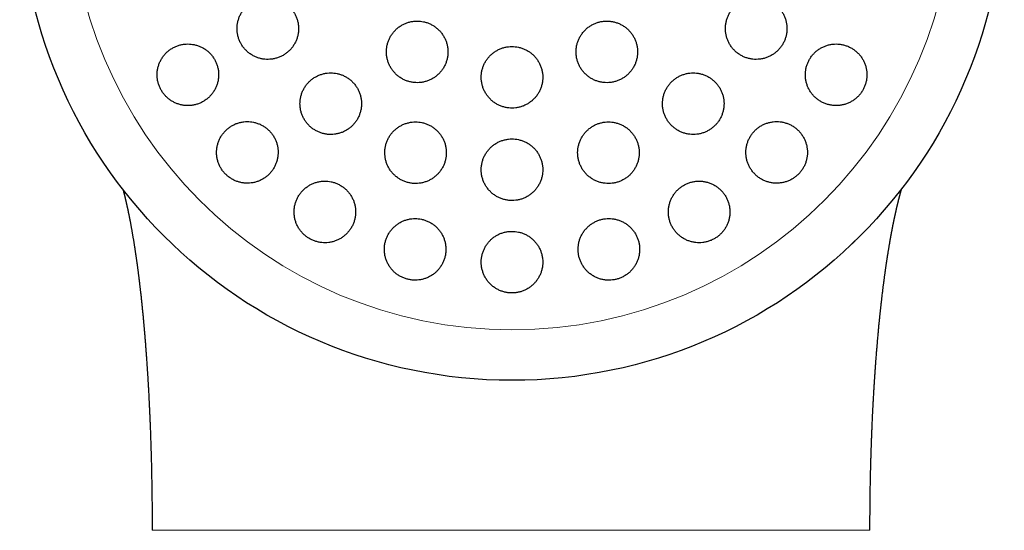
# Model space of a CAD drawing. Header units: millimetres. Extents: x 8 to 811, y 12 to 917.
# Tile 60 of 68: x 456 to 488, y 787 to 803. Entities that reach past the tile are written whole.
import ezdxf

# ---------------------------------------------------------------- set-up
doc = ezdxf.new("R2010")
doc.units = ezdxf.units.MM

msp = doc.modelspace()

# ---------------------------------------------------------------- linework, layer by layer
at = {"color": 7, "linetype": 'Continuous', "lineweight": 30}
msp.add_circle((471.604, 807.413), 16, dxfattribs=at)
at = {"color": 252, "linetype": 'Continuous', "lineweight": 0}
msp.add_arc((471.604, 807.413), 14.361, 90, 0, dxfattribs=at)
at = {"color": 7, "linetype": 'Continuous', "lineweight": 30}
for points, knots in [([(463.668, 803.831), (463.63, 803.83), (463.555, 803.827), (463.443, 803.808), (463.334, 803.776), (463.23, 803.733), (463.131, 803.677), (463.039, 803.612), (462.955, 803.535), (462.88, 803.45), (462.815, 803.357), (462.761, 803.258), (462.719, 803.152), (462.689, 803.043), (462.671, 802.931), (462.666, 802.818), (462.674, 802.706), (462.694, 802.595), (462.727, 802.487), (462.771, 802.384), (462.827, 802.287), (462.893, 802.196), (462.969, 802.113), (463.053, 802.04), (463.145, 801.977), (463.244, 801.923), (463.347, 801.882), (463.455, 801.852), (463.566, 801.834), (463.678, 801.829), (463.79, 801.837), (463.901, 801.857), (464.009, 801.889), (464.113, 801.933), (464.211, 801.989), (464.303, 802.056), (464.386, 802.132), (464.461, 802.218), (464.525, 802.311), (464.578, 802.412), (464.62, 802.517), (464.649, 802.627), (464.666, 802.738), (464.67, 802.851), (464.661, 802.964), (464.64, 803.075), (464.607, 803.182), (464.561, 803.285), (464.505, 803.382), (464.438, 803.472), (464.362, 803.554), (464.277, 803.627), (464.185, 803.69), (464.086, 803.742), (463.982, 803.783), (463.876, 803.811), (463.771, 803.828), (463.703, 803.83), (463.668, 803.831)], [0, 0, 0, 0, 0.018027, 0.036112, 0.054139, 0.072164, 0.090247, 0.108272, 0.126328, 0.144442, 0.162498, 0.180521, 0.198603, 0.216626, 0.234552, 0.252536, 0.270462, 0.28827, 0.306136, 0.323944, 0.341667, 0.359446, 0.377169, 0.394874, 0.412636, 0.430342, 0.448106, 0.465926, 0.483691, 0.501563, 0.519492, 0.537365, 0.555349, 0.57339, 0.591375, 0.609425, 0.627533, 0.645584, 0.663625, 0.681724, 0.699765, 0.717726, 0.735744, 0.753704, 0.771548, 0.78945, 0.807293, 0.825037, 0.842837, 0.860581, 0.878284, 0.896043, 0.913746, 0.931485, 0.949281, 0.96702, 0.98351, 1, 1, 1, 1]), ([(479.54, 803.831), (479.503, 803.83), (479.428, 803.828), (479.317, 803.808), (479.209, 803.777), (479.105, 803.734), (479.006, 803.679), (478.914, 803.614), (478.83, 803.538), (478.755, 803.454), (478.69, 803.363), (478.637, 803.264), (478.594, 803.161), (478.563, 803.053), (478.544, 802.943), (478.538, 802.831), (478.544, 802.72), (478.563, 802.609), (478.594, 802.502), (478.636, 802.398), (478.691, 802.3), (478.756, 802.208), (478.83, 802.124), (478.914, 802.049), (479.006, 801.983), (479.105, 801.928), (479.21, 801.885), (479.319, 801.854), (479.431, 801.835), (479.544, 801.829), (479.657, 801.836), (479.769, 801.856), (479.878, 801.888), (479.982, 801.932), (480.081, 801.987), (480.172, 802.053), (480.255, 802.129), (480.329, 802.214), (480.393, 802.306), (480.447, 802.405), (480.489, 802.509), (480.519, 802.616), (480.537, 802.727), (480.542, 802.838), (480.535, 802.95), (480.516, 803.06), (480.484, 803.168), (480.441, 803.271), (480.386, 803.369), (480.32, 803.46), (480.245, 803.544), (480.16, 803.618), (480.068, 803.683), (479.968, 803.737), (479.863, 803.78), (479.756, 803.81), (479.648, 803.828), (479.576, 803.83), (479.54, 803.831)], [0, 0, 0, 0, 0.01788, 0.035817, 0.053696, 0.071581, 0.089522, 0.107406, 0.125206, 0.143064, 0.160864, 0.178583, 0.196358, 0.214078, 0.231786, 0.24955, 0.267258, 0.28503, 0.302857, 0.320628, 0.338509, 0.356447, 0.374328, 0.392319, 0.410367, 0.428358, 0.44641, 0.46452, 0.482572, 0.50061, 0.518706, 0.536744, 0.554697, 0.572707, 0.59066, 0.608495, 0.626388, 0.644223, 0.661961, 0.679755, 0.697493, 0.715195, 0.732954, 0.750656, 0.768401, 0.786201, 0.803946, 0.82179, 0.839691, 0.857536, 0.875497, 0.893514, 0.911474, 0.929516, 0.947614, 0.965655, 0.982828, 1, 1, 1, 1]), ([(468.522, 803.075), (468.485, 803.074), (468.41, 803.071), (468.299, 803.052), (468.19, 803.021), (468.086, 802.977), (467.988, 802.923), (467.896, 802.858), (467.812, 802.782), (467.738, 802.698), (467.672, 802.606), (467.618, 802.507), (467.575, 802.403), (467.544, 802.294), (467.526, 802.183), (467.52, 802.07), (467.527, 801.957), (467.547, 801.846), (467.579, 801.738), (467.623, 801.634), (467.678, 801.535), (467.744, 801.444), (467.82, 801.36), (467.904, 801.286), (467.997, 801.222), (468.095, 801.168), (468.2, 801.126), (468.308, 801.096), (468.419, 801.078), (468.531, 801.073), (468.643, 801.08), (468.753, 801.1), (468.861, 801.132), (468.965, 801.176), (469.063, 801.231), (469.154, 801.297), (469.237, 801.373), (469.311, 801.458), (469.376, 801.55), (469.429, 801.65), (469.472, 801.754), (469.502, 801.863), (469.519, 801.975), (469.524, 802.088), (469.516, 802.2), (469.496, 802.311), (469.463, 802.42), (469.418, 802.523), (469.362, 802.621), (469.296, 802.712), (469.219, 802.795), (469.134, 802.868), (469.042, 802.932), (468.942, 802.985), (468.838, 803.026), (468.732, 803.055), (468.626, 803.072), (468.557, 803.074), (468.522, 803.075)], [0, 0, 0, 0, 0.017879, 0.035814, 0.053693, 0.07157, 0.089503, 0.10738, 0.125295, 0.143266, 0.161181, 0.179132, 0.197141, 0.215092, 0.233049, 0.251063, 0.269019, 0.286947, 0.304931, 0.322859, 0.340735, 0.35867, 0.376546, 0.394374, 0.412258, 0.430086, 0.447886, 0.465744, 0.483545, 0.501353, 0.519218, 0.537026, 0.554873, 0.572776, 0.590623, 0.608522, 0.626478, 0.644377, 0.66232, 0.68032, 0.698263, 0.716222, 0.734238, 0.752197, 0.770136, 0.788133, 0.806073, 0.823966, 0.841917, 0.85981, 0.877652, 0.89555, 0.913391, 0.931197, 0.94906, 0.966866, 0.983433, 1, 1, 1, 1]), ([(474.686, 803.075), (474.649, 803.074), (474.574, 803.071), (474.463, 803.052), (474.355, 803.021), (474.251, 802.978), (474.153, 802.924), (474.061, 802.859), (473.978, 802.784), (473.903, 802.7), (473.838, 802.609), (473.783, 802.51), (473.74, 802.407), (473.709, 802.299), (473.69, 802.188), (473.684, 802.076), (473.69, 801.963), (473.709, 801.852), (473.74, 801.744), (473.783, 801.64), (473.838, 801.541), (473.903, 801.449), (473.979, 801.365), (474.063, 801.29), (474.156, 801.225), (474.255, 801.171), (474.359, 801.128), (474.468, 801.097), (474.579, 801.079), (474.692, 801.073), (474.804, 801.08), (474.915, 801.1), (475.023, 801.132), (475.127, 801.175), (475.225, 801.23), (475.316, 801.296), (475.399, 801.372), (475.474, 801.456), (475.538, 801.548), (475.592, 801.646), (475.634, 801.75), (475.664, 801.859), (475.682, 801.969), (475.688, 802.082), (475.681, 802.194), (475.661, 802.305), (475.629, 802.413), (475.585, 802.517), (475.53, 802.615), (475.464, 802.707), (475.388, 802.79), (475.303, 802.865), (475.21, 802.929), (475.111, 802.983), (475.006, 803.025), (474.899, 803.054), (474.792, 803.072), (474.721, 803.074), (474.686, 803.075)], [0, 0, 0, 0, 0.017812, 0.035682, 0.053494, 0.071307, 0.089177, 0.106991, 0.12479, 0.142646, 0.160446, 0.17826, 0.19613, 0.213944, 0.231801, 0.249714, 0.26757, 0.285479, 0.303445, 0.321354, 0.339303, 0.357308, 0.375257, 0.393215, 0.41123, 0.429187, 0.44712, 0.465109, 0.483041, 0.500925, 0.518865, 0.536748, 0.554581, 0.57247, 0.590302, 0.608105, 0.625963, 0.643766, 0.661571, 0.679433, 0.697239, 0.71508, 0.732978, 0.750819, 0.768712, 0.786662, 0.804555, 0.822494, 0.84049, 0.858429, 0.876388, 0.894404, 0.912363, 0.930306, 0.948307, 0.96625, 0.983125, 1, 1, 1, 1]), ([(461.07, 802.331), (461.032, 802.33), (460.956, 802.327), (460.844, 802.307), (460.735, 802.276), (460.63, 802.232), (460.531, 802.176), (460.439, 802.11), (460.355, 802.033), (460.28, 801.947), (460.215, 801.853), (460.161, 801.753), (460.119, 801.647), (460.089, 801.537), (460.072, 801.424), (460.068, 801.311), (460.077, 801.198), (460.098, 801.088), (460.131, 800.98), (460.176, 800.877), (460.233, 800.781), (460.299, 800.691), (460.375, 800.609), (460.459, 800.537), (460.551, 800.474), (460.649, 800.422), (460.753, 800.381), (460.86, 800.352), (460.97, 800.334), (461.082, 800.329), (461.194, 800.337), (461.305, 800.357), (461.413, 800.39), (461.517, 800.434), (461.615, 800.49), (461.707, 800.558), (461.79, 800.635), (461.865, 800.721), (461.929, 800.815), (461.982, 800.917), (462.024, 801.023), (462.052, 801.133), (462.068, 801.245), (462.072, 801.359), (462.062, 801.471), (462.04, 801.582), (462.006, 801.689), (461.96, 801.791), (461.903, 801.888), (461.836, 801.977), (461.76, 802.058), (461.675, 802.13), (461.583, 802.192), (461.484, 802.244), (461.38, 802.284), (461.276, 802.312), (461.172, 802.328), (461.104, 802.33), (461.07, 802.331)], [0, 0, 0, 0, 0.018141, 0.036341, 0.054483, 0.072622, 0.090818, 0.108956, 0.12715, 0.145403, 0.163596, 0.181731, 0.199924, 0.218057, 0.236017, 0.254036, 0.271995, 0.289746, 0.307554, 0.325305, 0.342906, 0.360563, 0.378164, 0.395737, 0.413366, 0.43094, 0.448619, 0.466353, 0.484032, 0.501902, 0.519828, 0.537699, 0.555766, 0.573891, 0.591959, 0.610143, 0.628385, 0.646569, 0.664736, 0.682961, 0.701127, 0.719148, 0.737228, 0.755248, 0.773061, 0.790932, 0.808745, 0.826382, 0.844076, 0.861713, 0.879282, 0.896906, 0.914475, 0.932109, 0.949799, 0.967434, 0.983717, 1, 1, 1, 1]), ([(471.604, 802.249), (471.567, 802.248), (471.492, 802.246), (471.381, 802.226), (471.273, 802.195), (471.169, 802.152), (471.071, 802.098), (470.979, 802.033), (470.896, 801.958), (470.821, 801.874), (470.756, 801.783), (470.701, 801.684), (470.658, 801.58), (470.627, 801.472), (470.608, 801.361), (470.602, 801.248), (470.608, 801.136), (470.628, 801.024), (470.659, 800.916), (470.703, 800.812), (470.758, 800.713), (470.824, 800.621), (470.899, 800.537), (470.984, 800.462), (471.076, 800.398), (471.175, 800.344), (471.28, 800.301), (471.388, 800.271), (471.499, 800.253), (471.612, 800.247), (471.724, 800.255), (471.834, 800.274), (471.942, 800.306), (472.045, 800.35), (472.143, 800.405), (472.234, 800.47), (472.317, 800.546), (472.392, 800.63), (472.456, 800.722), (472.51, 800.821), (472.552, 800.925), (472.583, 801.034), (472.601, 801.145), (472.606, 801.258), (472.599, 801.37), (472.579, 801.481), (472.547, 801.59), (472.502, 801.694), (472.447, 801.792), (472.38, 801.883), (472.304, 801.967), (472.219, 802.041), (472.126, 802.105), (472.026, 802.158), (471.922, 802.2), (471.815, 802.229), (471.709, 802.246), (471.639, 802.248), (471.604, 802.249)], [0, 0, 0, 0, 0.017812, 0.035681, 0.053493, 0.071304, 0.089172, 0.106984, 0.124818, 0.14271, 0.160545, 0.178431, 0.196374, 0.21426, 0.232194, 0.250185, 0.268119, 0.286077, 0.304092, 0.32205, 0.339998, 0.358003, 0.37595, 0.393856, 0.41182, 0.429727, 0.44758, 0.465491, 0.483345, 0.501157, 0.519025, 0.536837, 0.554637, 0.572493, 0.590293, 0.608115, 0.625994, 0.643816, 0.661685, 0.679611, 0.697481, 0.715402, 0.733379, 0.7513, 0.769255, 0.787266, 0.80522, 0.823174, 0.841186, 0.859141, 0.877062, 0.895041, 0.912962, 0.930832, 0.948759, 0.966629, 0.983315, 1, 1, 1, 1]), ([(482.138, 802.331), (482.101, 802.33), (482.026, 802.328), (481.915, 802.308), (481.807, 802.277), (481.703, 802.234), (481.604, 802.179), (481.512, 802.114), (481.428, 802.038), (481.353, 801.954), (481.289, 801.863), (481.235, 801.765), (481.192, 801.662), (481.161, 801.555), (481.143, 801.445), (481.136, 801.334), (481.142, 801.223), (481.16, 801.113), (481.191, 801.006), (481.232, 800.902), (481.286, 800.804), (481.35, 800.712), (481.425, 800.628), (481.508, 800.552), (481.6, 800.486), (481.699, 800.43), (481.804, 800.387), (481.913, 800.355), (482.026, 800.335), (482.14, 800.329), (482.254, 800.336), (482.366, 800.355), (482.475, 800.388), (482.58, 800.432), (482.679, 800.487), (482.77, 800.554), (482.853, 800.63), (482.928, 800.714), (482.992, 800.806), (483.045, 800.904), (483.087, 801.008), (483.117, 801.115), (483.134, 801.225), (483.14, 801.336), (483.134, 801.447), (483.115, 801.556), (483.084, 801.663), (483.041, 801.767), (482.987, 801.864), (482.922, 801.956), (482.847, 802.04), (482.762, 802.115), (482.67, 802.181), (482.571, 802.235), (482.465, 802.278), (482.357, 802.309), (482.248, 802.328), (482.175, 802.33), (482.138, 802.331)], [0, 0, 0, 0, 0.017882, 0.03582, 0.053701, 0.07159, 0.089537, 0.107426, 0.125166, 0.142963, 0.160702, 0.178299, 0.195953, 0.21355, 0.231127, 0.24876, 0.266338, 0.284026, 0.301769, 0.319457, 0.337338, 0.355274, 0.373155, 0.39123, 0.409362, 0.427437, 0.445624, 0.463868, 0.482054, 0.500217, 0.518439, 0.536601, 0.554613, 0.572683, 0.590695, 0.608497, 0.626358, 0.64416, 0.661789, 0.679475, 0.697104, 0.714671, 0.732294, 0.749862, 0.767503, 0.785199, 0.80284, 0.820657, 0.838529, 0.856347, 0.874368, 0.892446, 0.910467, 0.928633, 0.946856, 0.965022, 0.982511, 1, 1, 1, 1]), ([(465.714, 801.393), (465.676, 801.392), (465.601, 801.39), (465.49, 801.37), (465.381, 801.339), (465.277, 801.295), (465.179, 801.24), (465.087, 801.175), (465.003, 801.099), (464.928, 801.015), (464.863, 800.922), (464.808, 800.823), (464.766, 800.718), (464.735, 800.609), (464.717, 800.497), (464.712, 800.383), (464.719, 800.27), (464.74, 800.159), (464.772, 800.05), (464.817, 799.947), (464.873, 799.849), (464.939, 799.758), (465.015, 799.675), (465.1, 799.602), (465.192, 799.538), (465.291, 799.485), (465.394, 799.444), (465.502, 799.414), (465.613, 799.396), (465.724, 799.391), (465.836, 799.399), (465.946, 799.419), (466.054, 799.451), (466.157, 799.495), (466.255, 799.55), (466.346, 799.616), (466.43, 799.692), (466.504, 799.777), (466.569, 799.87), (466.622, 799.97), (466.664, 800.076), (466.694, 800.185), (466.711, 800.297), (466.716, 800.411), (466.707, 800.524), (466.686, 800.635), (466.653, 800.743), (466.607, 800.846), (466.551, 800.944), (466.484, 801.034), (466.407, 801.116), (466.322, 801.189), (466.229, 801.253), (466.13, 801.305), (466.026, 801.345), (465.921, 801.373), (465.816, 801.39), (465.748, 801.392), (465.714, 801.393)], [0, 0, 0, 0, 0.0179365, 0.0359306, 0.0538677, 0.0718004, 0.0897899, 0.107723, 0.125731, 0.1437962, 0.1618042, 0.1798603, 0.1979739, 0.2160296, 0.2340556, 0.2521395, 0.2701649, 0.2880956, 0.306084, 0.3240141, 0.3418269, 0.3596969, 0.3775094, 0.3952341, 0.4130156, 0.4307404, 0.4484451, 0.4662061, 0.4839112, 0.5016718, 0.5194886, 0.5372497, 0.5551176, 0.573042, 0.5909104, 0.6088909, 0.6269285, 0.6449092, 0.6629585, 0.6810653, 0.6991144, 0.7171577, 0.7352589, 0.7533016, 0.7712662, 0.7892886, 0.8072526, 0.825101, 0.8430068, 0.8608548, 0.8786013, 0.8964047, 0.9141511, 0.9318543, 0.9496139, 0.9673174, 0.9836586, 1, 1, 1, 1]), ([(477.494, 801.393), (477.457, 801.392), (477.383, 801.39), (477.272, 801.37), (477.164, 801.339), (477.06, 801.296), (476.962, 801.242), (476.87, 801.177), (476.787, 801.103), (476.712, 801.019), (476.647, 800.928), (476.593, 800.83), (476.55, 800.727), (476.518, 800.62), (476.499, 800.51), (476.492, 800.398), (476.498, 800.286), (476.516, 800.175), (476.547, 800.067), (476.589, 799.963), (476.644, 799.864), (476.709, 799.772), (476.784, 799.687), (476.868, 799.611), (476.96, 799.546), (477.059, 799.49), (477.164, 799.447), (477.273, 799.416), (477.385, 799.397), (477.498, 799.391), (477.611, 799.398), (477.723, 799.417), (477.831, 799.449), (477.935, 799.493), (478.033, 799.548), (478.124, 799.614), (478.207, 799.689), (478.281, 799.773), (478.346, 799.864), (478.399, 799.963), (478.442, 800.066), (478.472, 800.174), (478.49, 800.284), (478.497, 800.396), (478.49, 800.508), (478.471, 800.618), (478.44, 800.726), (478.396, 800.83), (478.341, 800.929), (478.276, 801.021), (478.2, 801.105), (478.115, 801.18), (478.023, 801.245), (477.923, 801.299), (477.818, 801.342), (477.71, 801.372), (477.602, 801.39), (477.53, 801.392), (477.494, 801.393)], [0, 0, 0, 0, 0.01777, 0.035597, 0.053366, 0.071139, 0.088969, 0.106742, 0.12446, 0.142234, 0.159952, 0.177661, 0.195426, 0.213135, 0.230909, 0.248739, 0.266513, 0.284397, 0.302338, 0.320223, 0.338216, 0.356266, 0.37426, 0.392313, 0.410423, 0.428476, 0.446513, 0.464607, 0.482643, 0.500593, 0.518601, 0.53655, 0.554383, 0.572272, 0.590104, 0.607839, 0.625632, 0.643368, 0.66107, 0.678829, 0.696532, 0.714278, 0.732081, 0.749828, 0.767676, 0.78558, 0.803428, 0.821391, 0.839411, 0.857375, 0.875417, 0.893517, 0.911559, 0.929609, 0.947717, 0.965766, 0.982883, 1, 1, 1, 1]), ([(463.003, 799.812), (462.965, 799.811), (462.89, 799.808), (462.778, 799.788), (462.669, 799.757), (462.565, 799.713), (462.466, 799.658), (462.374, 799.592), (462.29, 799.516), (462.215, 799.431), (462.15, 799.338), (462.096, 799.238), (462.053, 799.132), (462.023, 799.022), (462.006, 798.909), (462.001, 798.795), (462.009, 798.682), (462.031, 798.57), (462.064, 798.462), (462.109, 798.359), (462.166, 798.261), (462.233, 798.171), (462.309, 798.089), (462.394, 798.016), (462.486, 797.954), (462.584, 797.902), (462.688, 797.861), (462.795, 797.832), (462.905, 797.815), (463.016, 797.81), (463.127, 797.818), (463.237, 797.838), (463.345, 797.87), (463.448, 797.914), (463.546, 797.97), (463.637, 798.036), (463.721, 798.113), (463.796, 798.199), (463.86, 798.293), (463.913, 798.393), (463.955, 798.499), (463.984, 798.61), (464.001, 798.723), (464.005, 798.836), (463.996, 798.95), (463.974, 799.061), (463.939, 799.169), (463.893, 799.272), (463.836, 799.369), (463.769, 799.459), (463.692, 799.54), (463.606, 799.612), (463.514, 799.674), (463.415, 799.725), (463.311, 799.765), (463.207, 799.793), (463.104, 799.809), (463.037, 799.811), (463.003, 799.812)], [0, 0, 0, 0, 0.018029, 0.036116, 0.054146, 0.072168, 0.090248, 0.108271, 0.126414, 0.144615, 0.162757, 0.180951, 0.199202, 0.217395, 0.235498, 0.25366, 0.271763, 0.289677, 0.307648, 0.325561, 0.343271, 0.361038, 0.378747, 0.39633, 0.413969, 0.431552, 0.449138, 0.46678, 0.484367, 0.502082, 0.519854, 0.53757, 0.555487, 0.57346, 0.591377, 0.609479, 0.627639, 0.645742, 0.663935, 0.682186, 0.700378, 0.718523, 0.736725, 0.754868, 0.772846, 0.790882, 0.808858, 0.826626, 0.844452, 0.86222, 0.879831, 0.897499, 0.91511, 0.932681, 0.950309, 0.967881, 0.983941, 1, 1, 1, 1]), ([(468.47, 799.802), (468.432, 799.801), (468.358, 799.798), (468.247, 799.779), (468.139, 799.748), (468.035, 799.705), (467.937, 799.65), (467.845, 799.586), (467.761, 799.511), (467.687, 799.427), (467.621, 799.335), (467.567, 799.236), (467.524, 799.132), (467.492, 799.023), (467.474, 798.911), (467.468, 798.798), (467.475, 798.685), (467.494, 798.573), (467.527, 798.464), (467.571, 798.36), (467.626, 798.261), (467.693, 798.17), (467.769, 798.086), (467.854, 798.012), (467.946, 797.948), (468.045, 797.894), (468.149, 797.853), (468.257, 797.823), (468.368, 797.805), (468.48, 797.8), (468.591, 797.807), (468.701, 797.827), (468.809, 797.859), (468.912, 797.903), (469.009, 797.957), (469.1, 798.023), (469.183, 798.099), (469.258, 798.183), (469.322, 798.275), (469.376, 798.374), (469.419, 798.479), (469.449, 798.588), (469.467, 798.7), (469.472, 798.813), (469.464, 798.927), (469.444, 799.038), (469.411, 799.147), (469.366, 799.251), (469.309, 799.349), (469.243, 799.44), (469.166, 799.523), (469.08, 799.597), (468.987, 799.66), (468.888, 799.713), (468.784, 799.754), (468.678, 799.782), (468.573, 799.799), (468.504, 799.801), (468.47, 799.802)], [0, 0, 0, 0, 0.01782, 0.035697, 0.053517, 0.071333, 0.089205, 0.107022, 0.124921, 0.142876, 0.160776, 0.17878, 0.196842, 0.214846, 0.232901, 0.251015, 0.26907, 0.287099, 0.305186, 0.323214, 0.34115, 0.359143, 0.377079, 0.394896, 0.412771, 0.430589, 0.448316, 0.4661, 0.483828, 0.501532, 0.519292, 0.536996, 0.554753, 0.572566, 0.590323, 0.608186, 0.626105, 0.643968, 0.661944, 0.679977, 0.697953, 0.716001, 0.734106, 0.752154, 0.770199, 0.788302, 0.806347, 0.824316, 0.842343, 0.860312, 0.878166, 0.896077, 0.91393, 0.93168, 0.949487, 0.967237, 0.983618, 1, 1, 1, 1]), ([(474.738, 799.802), (474.701, 799.801), (474.627, 799.798), (474.516, 799.779), (474.409, 799.748), (474.305, 799.706), (474.207, 799.652), (474.116, 799.587), (474.032, 799.513), (473.957, 799.43), (473.892, 799.339), (473.838, 799.241), (473.794, 799.138), (473.763, 799.03), (473.743, 798.92), (473.736, 798.808), (473.742, 798.695), (473.76, 798.584), (473.791, 798.475), (473.834, 798.37), (473.888, 798.271), (473.954, 798.179), (474.029, 798.094), (474.114, 798.018), (474.207, 797.953), (474.306, 797.898), (474.411, 797.855), (474.519, 797.824), (474.631, 797.806), (474.744, 797.8), (474.856, 797.807), (474.967, 797.826), (475.075, 797.858), (475.178, 797.902), (475.276, 797.956), (475.367, 798.021), (475.45, 798.096), (475.524, 798.18), (475.588, 798.271), (475.642, 798.369), (475.685, 798.473), (475.716, 798.581), (475.734, 798.691), (475.74, 798.804), (475.734, 798.916), (475.715, 799.027), (475.683, 799.136), (475.639, 799.24), (475.584, 799.339), (475.518, 799.431), (475.442, 799.515), (475.357, 799.59), (475.264, 799.655), (475.164, 799.709), (475.059, 799.751), (474.952, 799.781), (474.845, 799.799), (474.774, 799.801), (474.738, 799.802)], [0, 0, 0, 0, 0.017712, 0.035479, 0.053191, 0.070903, 0.088671, 0.106383, 0.124093, 0.141859, 0.15957, 0.177347, 0.19518, 0.212958, 0.230846, 0.248791, 0.26668, 0.284676, 0.30273, 0.320727, 0.33878, 0.356892, 0.374946, 0.39298, 0.411073, 0.429106, 0.447052, 0.465056, 0.483002, 0.50083, 0.518715, 0.536543, 0.554276, 0.572066, 0.589799, 0.607502, 0.625261, 0.642964, 0.660714, 0.678519, 0.696269, 0.714121, 0.732029, 0.749881, 0.767848, 0.785872, 0.803839, 0.821883, 0.839985, 0.858029, 0.876077, 0.894184, 0.912232, 0.930211, 0.948247, 0.966225, 0.983112, 1, 1, 1, 1]), ([(480.205, 799.812), (480.168, 799.811), (480.094, 799.808), (479.983, 799.789), (479.876, 799.758), (479.772, 799.716), (479.674, 799.661), (479.582, 799.597), (479.498, 799.522), (479.424, 799.439), (479.359, 799.349), (479.305, 799.251), (479.262, 799.149), (479.23, 799.042), (479.21, 798.933), (479.203, 798.822), (479.208, 798.71), (479.226, 798.6), (479.256, 798.492), (479.297, 798.388), (479.351, 798.289), (479.415, 798.196), (479.49, 798.11), (479.574, 798.034), (479.666, 797.967), (479.765, 797.912), (479.87, 797.868), (479.98, 797.836), (480.092, 797.816), (480.206, 797.81), (480.32, 797.817), (480.432, 797.836), (480.54, 797.868), (480.645, 797.912), (480.743, 797.966), (480.834, 798.032), (480.917, 798.107), (480.991, 798.191), (481.055, 798.282), (481.109, 798.379), (481.151, 798.482), (481.182, 798.589), (481.201, 798.699), (481.207, 798.81), (481.201, 798.921), (481.183, 799.031), (481.152, 799.139), (481.11, 799.243), (481.056, 799.342), (480.991, 799.434), (480.915, 799.519), (480.831, 799.595), (480.738, 799.661), (480.638, 799.716), (480.533, 799.759), (480.424, 799.79), (480.315, 799.809), (480.242, 799.811), (480.205, 799.812)], [0, 0, 0, 0, 0.01773, 0.035516, 0.053246, 0.070982, 0.088776, 0.106511, 0.124132, 0.141809, 0.15943, 0.177, 0.194625, 0.212195, 0.229847, 0.247554, 0.265207, 0.283039, 0.300926, 0.318759, 0.336792, 0.354883, 0.372917, 0.391089, 0.409318, 0.427489, 0.44567, 0.46391, 0.48209, 0.500146, 0.518261, 0.536316, 0.554168, 0.572078, 0.58993, 0.607592, 0.625311, 0.642973, 0.660542, 0.678168, 0.695738, 0.71335, 0.731017, 0.74863, 0.766399, 0.784225, 0.801995, 0.81997, 0.838002, 0.855978, 0.874119, 0.892318, 0.910459, 0.928653, 0.946905, 0.965097, 0.982549, 1, 1, 1, 1]), ([(471.604, 799.249), (471.567, 799.248), (471.492, 799.246), (471.382, 799.226), (471.274, 799.196), (471.171, 799.153), (471.073, 799.099), (470.981, 799.034), (470.898, 798.96), (470.823, 798.877), (470.757, 798.785), (470.703, 798.687), (470.659, 798.584), (470.628, 798.475), (470.609, 798.364), (470.602, 798.251), (470.608, 798.138), (470.627, 798.027), (470.658, 797.918), (470.702, 797.813), (470.757, 797.714), (470.823, 797.622), (470.899, 797.537), (470.984, 797.462), (471.076, 797.398), (471.176, 797.343), (471.28, 797.301), (471.389, 797.271), (471.5, 797.253), (471.612, 797.247), (471.724, 797.255), (471.834, 797.274), (471.941, 797.306), (472.044, 797.349), (472.142, 797.404), (472.233, 797.469), (472.316, 797.544), (472.39, 797.628), (472.455, 797.72), (472.508, 797.818), (472.551, 797.922), (472.582, 798.03), (472.6, 798.142), (472.606, 798.255), (472.599, 798.367), (472.579, 798.479), (472.547, 798.588), (472.503, 798.692), (472.447, 798.791), (472.381, 798.883), (472.304, 798.966), (472.219, 799.041), (472.126, 799.105), (472.026, 799.158), (471.921, 799.2), (471.815, 799.229), (471.709, 799.246), (471.639, 799.248), (471.604, 799.249)], [0, 0, 0, 0, 0.017731, 0.035519, 0.053251, 0.070979, 0.088765, 0.106494, 0.124275, 0.142112, 0.159894, 0.177788, 0.195738, 0.213632, 0.231632, 0.24969, 0.26769, 0.285745, 0.303857, 0.321912, 0.339944, 0.358033, 0.376065, 0.394006, 0.412005, 0.429945, 0.447768, 0.465649, 0.483471, 0.501202, 0.518989, 0.536719, 0.554423, 0.572182, 0.589886, 0.607639, 0.625447, 0.643201, 0.661058, 0.678971, 0.696829, 0.7148, 0.732829, 0.7508, 0.768846, 0.786949, 0.804995, 0.823042, 0.841147, 0.859194, 0.877168, 0.8952, 0.913173, 0.931033, 0.948949, 0.966808, 0.983404, 1, 1, 1, 1]), ([(465.522, 797.879), (465.485, 797.878), (465.409, 797.875), (465.298, 797.856), (465.19, 797.825), (465.086, 797.781), (464.988, 797.727), (464.896, 797.662), (464.813, 797.587), (464.738, 797.502), (464.672, 797.41), (464.618, 797.31), (464.575, 797.205), (464.544, 797.095), (464.526, 796.983), (464.52, 796.869), (464.528, 796.755), (464.548, 796.643), (464.581, 796.534), (464.626, 796.43), (464.683, 796.331), (464.75, 796.24), (464.826, 796.158), (464.912, 796.084), (465.004, 796.021), (465.103, 795.969), (465.207, 795.928), (465.314, 795.899), (465.424, 795.882), (465.535, 795.877), (465.646, 795.885), (465.756, 795.904), (465.862, 795.937), (465.965, 795.98), (466.063, 796.035), (466.154, 796.101), (466.237, 796.177), (466.311, 796.261), (466.376, 796.354), (466.43, 796.454), (466.472, 796.56), (466.502, 796.67), (466.52, 796.783), (466.524, 796.897), (466.516, 797.01), (466.494, 797.122), (466.461, 797.231), (466.415, 797.335), (466.357, 797.433), (466.29, 797.523), (466.213, 797.605), (466.127, 797.678), (466.034, 797.741), (465.935, 797.792), (465.831, 797.832), (465.726, 797.86), (465.623, 797.876), (465.556, 797.878), (465.522, 797.879)], [0, 0, 0, 0, 0.017877, 0.035812, 0.053691, 0.071561, 0.089487, 0.107358, 0.125378, 0.143454, 0.161475, 0.17964, 0.197863, 0.216028, 0.234213, 0.252457, 0.270641, 0.28871, 0.306838, 0.324906, 0.342774, 0.3607, 0.378567, 0.39624, 0.413971, 0.431644, 0.449216, 0.466844, 0.484416, 0.50202, 0.51968, 0.537286, 0.555041, 0.572852, 0.590608, 0.608569, 0.626586, 0.644547, 0.662679, 0.680869, 0.699001, 0.717196, 0.735448, 0.753642, 0.771759, 0.789934, 0.808049, 0.825982, 0.843973, 0.861906, 0.879633, 0.897418, 0.915145, 0.932736, 0.950384, 0.967976, 0.983988, 1, 1, 1, 1]), ([(477.686, 797.879), (477.649, 797.878), (477.575, 797.875), (477.465, 797.856), (477.358, 797.826), (477.254, 797.783), (477.156, 797.73), (477.065, 797.666), (476.982, 797.592), (476.907, 797.509), (476.842, 797.419), (476.787, 797.322), (476.744, 797.22), (476.712, 797.113), (476.692, 797.003), (476.684, 796.892), (476.689, 796.78), (476.706, 796.669), (476.736, 796.56), (476.778, 796.455), (476.832, 796.355), (476.896, 796.262), (476.971, 796.176), (477.056, 796.1), (477.149, 796.033), (477.248, 795.977), (477.353, 795.934), (477.463, 795.902), (477.575, 795.883), (477.688, 795.877), (477.801, 795.884), (477.912, 795.903), (478.02, 795.935), (478.124, 795.978), (478.222, 796.032), (478.313, 796.097), (478.395, 796.171), (478.47, 796.254), (478.534, 796.345), (478.588, 796.442), (478.631, 796.545), (478.662, 796.652), (478.681, 796.762), (478.688, 796.873), (478.682, 796.985), (478.664, 797.096), (478.634, 797.205), (478.591, 797.31), (478.536, 797.409), (478.471, 797.502), (478.395, 797.587), (478.31, 797.663), (478.217, 797.729), (478.117, 797.784), (478.011, 797.827), (477.903, 797.857), (477.794, 797.876), (477.722, 797.878), (477.686, 797.879)], [0, 0, 0, 0, 0.01762, 0.035295, 0.052914, 0.070537, 0.088216, 0.105839, 0.123408, 0.141033, 0.158603, 0.176225, 0.193903, 0.211527, 0.229312, 0.247154, 0.26494, 0.282931, 0.300978, 0.318969, 0.337119, 0.355326, 0.373476, 0.391668, 0.409918, 0.428108, 0.446203, 0.464356, 0.482449, 0.50035, 0.518309, 0.536209, 0.553908, 0.571664, 0.589363, 0.606942, 0.624577, 0.642157, 0.659747, 0.677394, 0.694985, 0.712712, 0.730494, 0.748221, 0.76615, 0.784135, 0.802065, 0.820176, 0.838345, 0.856457, 0.874651, 0.892903, 0.911096, 0.929233, 0.947428, 0.965564, 0.982782, 1, 1, 1, 1]), ([(458.96, 797.61), (458.961, 797.605), (458.964, 797.596), (458.967, 797.584), (458.97, 797.573), (458.972, 797.564), (458.975, 797.553), (458.979, 797.539), (458.983, 797.521), (458.988, 797.502), (458.993, 797.483), (458.997, 797.468), (459, 797.456), (459.003, 797.445), (459.006, 797.433), (459.009, 797.419), (459.013, 797.404), (459.017, 797.388), (459.02, 797.374), (459.023, 797.361), (459.026, 797.349), (459.03, 797.334), (459.035, 797.314), (459.04, 797.292), (459.045, 797.27), (459.05, 797.251), (459.054, 797.234), (459.058, 797.217), (459.062, 797.197), (459.067, 797.175), (459.072, 797.155), (459.076, 797.139), (459.079, 797.125), (459.081, 797.112), (459.085, 797.098), (459.088, 797.082), (459.091, 797.067), (459.095, 797.05), (459.1, 797.03), (459.104, 797.009), (459.109, 796.987), (459.114, 796.965), (459.118, 796.943), (459.123, 796.921), (459.128, 796.896), (459.134, 796.867), (459.141, 796.835), (459.147, 796.805), (459.154, 796.772), (459.16, 796.743), (459.165, 796.714), (459.17, 796.691), (459.174, 796.67), (459.178, 796.65), (459.182, 796.627), (459.187, 796.603), (459.193, 796.573), (459.2, 796.538), (459.208, 796.495), (459.216, 796.452), (459.224, 796.407), (459.232, 796.364), (459.24, 796.316), (459.249, 796.27), (459.257, 796.224), (459.264, 796.18), (459.272, 796.137), (459.279, 796.094), (459.286, 796.05), (459.294, 796.005), (459.301, 795.961), (459.309, 795.915), (459.316, 795.87), (459.323, 795.827), (459.329, 795.786), (459.335, 795.747), (459.342, 795.706), (459.348, 795.668), (459.353, 795.632), (459.359, 795.596), (459.364, 795.557), (459.37, 795.518), (459.376, 795.482), (459.381, 795.447), (459.386, 795.411), (459.391, 795.373), (459.397, 795.336), (459.402, 795.298), (459.407, 795.261), (459.412, 795.225), (459.417, 795.187), (459.423, 795.149), (459.428, 795.109), (459.434, 795.067), (459.439, 795.026), (459.445, 794.984), (459.45, 794.941), (459.456, 794.894), (459.463, 794.844), (459.469, 794.798), (459.474, 794.757), (459.478, 794.725), (459.481, 794.696), (459.485, 794.665), (459.489, 794.631), (459.494, 794.595), (459.498, 794.556), (459.503, 794.516), (459.508, 794.476), (459.512, 794.439), (459.516, 794.405), (459.52, 794.37), (459.525, 794.331), (459.529, 794.292), (459.534, 794.245), (459.54, 794.193), (459.547, 794.134), (459.553, 794.074), (459.56, 794.012), (459.567, 793.946), (459.574, 793.88), (459.58, 793.815), (459.587, 793.752), (459.593, 793.69), (459.599, 793.625), (459.606, 793.559), (459.612, 793.492), (459.618, 793.428), (459.623, 793.372), (459.627, 793.329), (459.63, 793.296), (459.633, 793.266), (459.636, 793.235), (459.639, 793.202), (459.642, 793.166), (459.646, 793.126), (459.65, 793.079), (459.654, 793.028), (459.658, 792.981), (459.662, 792.943), (459.664, 792.915), (459.666, 792.89), (459.668, 792.866), (459.67, 792.839), (459.674, 792.795), (459.679, 792.733), (459.687, 792.628), (459.697, 792.499), (459.709, 792.349), (459.719, 792.204), (459.73, 792.055), (459.739, 791.915), (459.748, 791.788), (459.755, 791.681), (459.761, 791.579), (459.767, 791.481), (459.773, 791.381), (459.778, 791.289), (459.783, 791.204), (459.787, 791.129), (459.792, 791.054), (459.796, 790.98), (459.799, 790.91), (459.803, 790.846), (459.805, 790.792), (459.807, 790.75), (459.809, 790.718), (459.81, 790.691), (459.812, 790.662), (459.813, 790.63), (459.816, 790.582), (459.819, 790.514), (459.823, 790.423), (459.828, 790.32), (459.833, 790.204), (459.838, 790.073), (459.844, 789.929), (459.85, 789.785), (459.855, 789.645), (459.859, 789.511), (459.863, 789.399), (459.866, 789.312), (459.868, 789.252), (459.87, 789.192), (459.871, 789.136), (459.873, 789.09), (459.874, 789.055), (459.874, 789.032), (459.875, 789.018), (459.875, 789.008), (459.875, 788.996), (459.876, 788.98), (459.876, 788.955), (459.877, 788.918), (459.879, 788.868), (459.88, 788.801), (459.883, 788.713), (459.885, 788.604), (459.888, 788.477), (459.891, 788.333), (459.894, 788.171), (459.897, 788.002), (459.9, 787.826), (459.902, 787.645), (459.905, 787.451), (459.906, 787.244), (459.908, 787.023), (459.909, 786.788), (459.909, 786.627), (459.909, 786.545)], [0, 0, 0, 0, 0.003281, 0.006214, 0.008564, 0.010603, 0.012581, 0.015813, 0.019974, 0.024383, 0.028542, 0.031874, 0.03387, 0.035986, 0.038319, 0.041168, 0.044508, 0.047518, 0.050296, 0.052654, 0.054984, 0.057682, 0.06108, 0.065702, 0.069796, 0.073225, 0.07583, 0.078837, 0.082249, 0.086065, 0.089667, 0.092464, 0.094475, 0.096614, 0.098931, 0.101594, 0.104387, 0.106573, 0.109676, 0.113582, 0.116614, 0.119801, 0.123666, 0.126556, 0.129943, 0.134908, 0.139335, 0.144026, 0.147975, 0.153163, 0.156461, 0.159948, 0.162677, 0.165275, 0.168316, 0.171866, 0.174763, 0.180421, 0.185704, 0.191715, 0.19686, 0.20287, 0.208013, 0.214334, 0.219869, 0.224859, 0.229996, 0.235023, 0.240194, 0.24519, 0.250458, 0.255368, 0.260781, 0.265368, 0.269779, 0.274324, 0.278077, 0.282892, 0.286347, 0.289964, 0.294423, 0.298466, 0.302157, 0.305835, 0.309421, 0.313147, 0.317511, 0.320792, 0.32452, 0.328704, 0.33184, 0.335864, 0.339976, 0.34369, 0.348128, 0.351899, 0.355819, 0.360843, 0.365294, 0.370215, 0.373999, 0.376876, 0.379116, 0.382109, 0.38557, 0.388714, 0.392078, 0.396172, 0.39984, 0.403141, 0.40612, 0.409079, 0.412769, 0.416546, 0.419739, 0.425219, 0.430657, 0.435229, 0.441282, 0.446737, 0.45268, 0.458353, 0.463319, 0.468866, 0.474443, 0.480025, 0.48562, 0.491224, 0.496259, 0.499509, 0.502141, 0.504408, 0.506945, 0.509797, 0.512526, 0.515824, 0.519695, 0.524136, 0.528334, 0.531169, 0.533398, 0.53517, 0.537097, 0.539244, 0.541613, 0.547794, 0.554082, 0.566949, 0.578627, 0.589455, 0.601049, 0.613496, 0.621894, 0.6303, 0.638019, 0.645203, 0.652655, 0.66067, 0.66604, 0.671721, 0.677518, 0.683025, 0.688227, 0.693124, 0.697369, 0.700353, 0.702469, 0.704341, 0.706447, 0.708788, 0.711365, 0.717061, 0.723656, 0.731156, 0.739567, 0.74898, 0.759463, 0.771026, 0.780179, 0.789921, 0.800259, 0.804484, 0.808803, 0.813215, 0.81746, 0.82086, 0.823379, 0.825014, 0.82577, 0.826325, 0.827169, 0.8283, 0.829721, 0.832537, 0.836068, 0.840315, 0.846862, 0.854612, 0.86357, 0.873743, 0.885139, 0.897766, 0.909576, 0.922305, 0.93596, 0.950548, 0.966077, 0.982558, 1, 1, 1, 1]), ([(483.238, 786.545), (483.238, 786.623), (483.238, 786.776), (483.239, 786.998), (483.24, 787.208), (483.242, 787.405), (483.244, 787.59), (483.247, 787.762), (483.249, 787.93), (483.252, 788.092), (483.255, 788.247), (483.259, 788.385), (483.261, 788.507), (483.264, 788.613), (483.266, 788.703), (483.268, 788.778), (483.27, 788.836), (483.271, 788.879), (483.272, 788.911), (483.273, 788.938), (483.274, 788.97), (483.275, 789.012), (483.277, 789.066), (483.279, 789.129), (483.282, 789.21), (483.285, 789.309), (483.289, 789.429), (483.294, 789.565), (483.3, 789.715), (483.307, 789.878), (483.314, 790.056), (483.322, 790.213), (483.328, 790.347), (483.333, 790.449), (483.338, 790.547), (483.343, 790.635), (483.347, 790.714), (483.351, 790.796), (483.356, 790.885), (483.362, 790.987), (483.367, 791.078), (483.372, 791.159), (483.377, 791.23), (483.381, 791.302), (483.386, 791.372), (483.39, 791.435), (483.393, 791.489), (483.397, 791.541), (483.401, 791.597), (483.405, 791.658), (483.409, 791.719), (483.413, 791.781), (483.418, 791.844), (483.422, 791.906), (483.427, 791.965), (483.43, 792.017), (483.434, 792.063), (483.438, 792.115), (483.443, 792.178), (483.449, 792.254), (483.455, 792.332), (483.461, 792.408), (483.467, 792.482), (483.474, 792.566), (483.482, 792.657), (483.491, 792.759), (483.498, 792.845), (483.505, 792.919), (483.511, 792.98), (483.517, 793.042), (483.522, 793.105), (483.528, 793.168), (483.534, 793.228), (483.539, 793.278), (483.543, 793.319), (483.547, 793.359), (483.552, 793.407), (483.558, 793.461), (483.563, 793.516), (483.568, 793.566), (483.573, 793.612), (483.578, 793.653), (483.582, 793.692), (483.586, 793.729), (483.59, 793.769), (483.595, 793.813), (483.6, 793.858), (483.605, 793.899), (483.608, 793.932), (483.612, 793.962), (483.616, 793.998), (483.621, 794.041), (483.626, 794.083), (483.63, 794.122), (483.639, 794.192), (483.65, 794.285), (483.664, 794.4), (483.677, 794.505), (483.691, 794.612), (483.706, 794.722), (483.72, 794.831), (483.732, 794.918), (483.743, 794.99), (483.75, 795.044), (483.758, 795.097), (483.765, 795.146), (483.772, 795.192), (483.779, 795.242), (483.786, 795.287), (483.792, 795.329), (483.797, 795.36), (483.802, 795.388), (483.806, 795.416), (483.81, 795.445), (483.815, 795.476), (483.82, 795.506), (483.825, 795.538), (483.831, 795.573), (483.837, 795.611), (483.843, 795.652), (483.85, 795.69), (483.857, 795.732), (483.863, 795.772), (483.871, 795.816), (483.879, 795.863), (483.888, 795.918), (483.899, 795.975), (483.907, 796.025), (483.914, 796.063), (483.919, 796.088), (483.923, 796.111), (483.927, 796.132), (483.93, 796.151), (483.934, 796.171), (483.938, 796.193), (483.943, 796.217), (483.947, 796.24), (483.951, 796.26), (483.955, 796.281), (483.959, 796.302), (483.963, 796.324), (483.966, 796.343), (483.97, 796.363), (483.975, 796.384), (483.979, 796.407), (483.984, 796.432), (483.989, 796.458), (483.994, 796.484), (484, 796.511), (484.005, 796.536), (484.01, 796.559), (484.014, 796.579), (484.017, 796.598), (484.021, 796.616), (484.025, 796.634), (484.029, 796.653), (484.033, 796.673), (484.037, 796.693), (484.042, 796.714), (484.046, 796.735), (484.051, 796.756), (484.055, 796.774), (484.059, 796.793), (484.063, 796.81), (484.067, 796.828), (484.07, 796.845), (484.074, 796.861), (484.078, 796.878), (484.082, 796.898), (484.087, 796.92), (484.092, 796.941), (484.096, 796.958), (484.099, 796.973), (484.102, 796.986), (484.106, 797.001), (484.11, 797.019), (484.114, 797.039), (484.119, 797.057), (484.122, 797.072), (484.125, 797.084), (484.128, 797.095), (484.131, 797.108), (484.134, 797.122), (484.139, 797.14), (484.143, 797.157), (484.146, 797.172), (484.149, 797.185), (484.152, 797.196), (484.155, 797.208), (484.159, 797.223), (484.163, 797.241), (484.168, 797.259), (484.173, 797.278), (484.178, 797.297), (484.184, 797.32), (484.19, 797.347), (484.197, 797.371), (484.203, 797.393), (484.208, 797.415), (484.214, 797.437), (484.22, 797.457), (484.224, 797.473), (484.228, 797.488), (484.232, 797.502), (484.236, 797.518), (484.24, 797.532), (484.244, 797.544), (484.248, 797.559), (484.252, 797.573), (484.259, 797.599), (484.266, 797.621), (484.27, 797.635), (484.271, 797.641)], [0, 0, 0, 0, 0.0160999, 0.0313236, 0.0456801, 0.0591778, 0.0718243, 0.0836268, 0.094592, 0.1063345, 0.1169544, 0.1264597, 0.1348573, 0.1421535, 0.1483537, 0.1534623, 0.1574832, 0.1604196, 0.1623422, 0.16411, 0.1659806, 0.1690988, 0.1728408, 0.1772153, 0.1822203, 0.1895433, 0.19789, 0.2072709, 0.2177445, 0.2293141, 0.2419723, 0.2557079, 0.2631729, 0.2708941, 0.2781281, 0.2845163, 0.2900663, 0.2950713, 0.3023253, 0.3094954, 0.3172449, 0.3222356, 0.3274163, 0.3327859, 0.3381582, 0.3428183, 0.3466365, 0.3502431, 0.3544211, 0.3591725, 0.3636857, 0.3683019, 0.3730204, 0.3778386, 0.3823511, 0.3862518, 0.3895446, 0.3928453, 0.3980729, 0.4041231, 0.4101668, 0.4160439, 0.421748, 0.4272588, 0.4355029, 0.4432083, 0.4512072, 0.4558393, 0.4606912, 0.465755, 0.4708538, 0.4759122, 0.4808967, 0.485243, 0.4880716, 0.4910054, 0.4949921, 0.4998094, 0.5043674, 0.5085264, 0.5122964, 0.5157542, 0.5189203, 0.5219948, 0.5252403, 0.5288954, 0.5330768, 0.5368881, 0.5391956, 0.541547, 0.5447356, 0.5484664, 0.5524517, 0.5557837, 0.5584843, 0.5709319, 0.5801113, 0.5892462, 0.5991089, 0.6095196, 0.6194205, 0.6296736, 0.6343736, 0.640049, 0.6451759, 0.6498213, 0.654474, 0.6585394, 0.6646064, 0.6681648, 0.6711776, 0.6740034, 0.6767465, 0.6797056, 0.6829327, 0.6863135, 0.6890214, 0.6927974, 0.6974396, 0.7009729, 0.7056279, 0.7098704, 0.7144211, 0.7186466, 0.7242148, 0.729872, 0.7370967, 0.7437466, 0.746951, 0.7501302, 0.7526547, 0.7549236, 0.7573902, 0.7595455, 0.7621377, 0.7651812, 0.7682244, 0.7704189, 0.7727325, 0.7756352, 0.7784338, 0.7805789, 0.7829977, 0.78599, 0.7885338, 0.7914699, 0.7954071, 0.7986238, 0.8018308, 0.8057624, 0.8086996, 0.8109952, 0.8137593, 0.8161878, 0.8182958, 0.8210789, 0.8241877, 0.82665, 0.8293948, 0.8328148, 0.8358303, 0.8382654, 0.8404987, 0.8433581, 0.8461598, 0.8486836, 0.8510166, 0.8533824, 0.8562868, 0.8600652, 0.8634631, 0.8660585, 0.8681002, 0.870154, 0.8723478, 0.8752549, 0.8789069, 0.881936, 0.8842603, 0.886126, 0.8879845, 0.8899089, 0.892409, 0.8955944, 0.898801, 0.9013786, 0.9034176, 0.9053435, 0.9072181, 0.9099151, 0.9134484, 0.9169884, 0.9199064, 0.9239472, 0.9281428, 0.9337078, 0.9387282, 0.94277, 0.947177, 0.952524, 0.9566294, 0.9599172, 0.9629083, 0.9664068, 0.9696656, 0.9732764, 0.9762736, 0.9785609, 0.9831491, 0.9894535, 0.9952295, 1, 1, 1, 1]), ([(468.456, 796.664), (468.419, 796.663), (468.344, 796.66), (468.233, 796.641), (468.126, 796.61), (468.022, 796.567), (467.925, 796.513), (467.833, 796.449), (467.75, 796.375), (467.675, 796.291), (467.609, 796.2), (467.554, 796.101), (467.511, 795.997), (467.479, 795.888), (467.46, 795.776), (467.454, 795.662), (467.46, 795.548), (467.48, 795.436), (467.512, 795.327), (467.557, 795.222), (467.613, 795.122), (467.679, 795.03), (467.756, 794.947), (467.841, 794.872), (467.934, 794.808), (468.033, 794.755), (468.138, 794.714), (468.245, 794.684), (468.356, 794.667), (468.467, 794.662), (468.578, 794.669), (468.687, 794.689), (468.794, 794.721), (468.896, 794.764), (468.994, 794.818), (469.084, 794.883), (469.167, 794.958), (469.242, 795.042), (469.306, 795.134), (469.361, 795.233), (469.404, 795.338), (469.434, 795.447), (469.452, 795.559), (469.458, 795.673), (469.45, 795.787), (469.43, 795.899), (469.397, 796.008), (469.352, 796.113), (469.295, 796.211), (469.228, 796.303), (469.15, 796.386), (469.065, 796.46), (468.971, 796.523), (468.872, 796.575), (468.767, 796.616), (468.662, 796.644), (468.558, 796.661), (468.49, 796.663), (468.456, 796.664)], [0, 0, 0, 0, 0.0177273, 0.0355119, 0.0532399, 0.0709606, 0.0887373, 0.1064589, 0.1243182, 0.1422336, 0.1600937, 0.1781517, 0.1962667, 0.214325, 0.232506, 0.2507449, 0.2689255, 0.2870972, 0.3053272, 0.3234979, 0.3415292, 0.359619, 0.3776493, 0.3954729, 0.4133541, 0.431177, 0.4488194, 0.4665186, 0.4841611, 0.5017282, 0.5193513, 0.5369191, 0.5545467, 0.5722298, 0.5898584, 0.6076547, 0.6255069, 0.6433042, 0.6613063, 0.679365, 0.6973675, 0.7155238, 0.7337377, 0.7518938, 0.7700833, 0.7883312, 0.80652, 0.8246047, 0.8427479, 0.8608316, 0.8787204, 0.8966672, 0.9145551, 0.9322459, 0.9499937, 0.9676843, 0.9838421, 1, 1, 1, 1]), ([(474.752, 796.664), (474.715, 796.663), (474.641, 796.66), (474.531, 796.641), (474.424, 796.611), (474.321, 796.568), (474.224, 796.515), (474.132, 796.451), (474.049, 796.377), (473.974, 796.295), (473.909, 796.205), (473.854, 796.108), (473.81, 796.005), (473.778, 795.898), (473.758, 795.788), (473.75, 795.676), (473.755, 795.563), (473.773, 795.451), (473.803, 795.342), (473.846, 795.236), (473.9, 795.136), (473.966, 795.043), (474.041, 794.957), (474.126, 794.881), (474.219, 794.815), (474.319, 794.76), (474.424, 794.717), (474.533, 794.686), (474.645, 794.667), (474.757, 794.662), (474.869, 794.669), (474.98, 794.688), (475.087, 794.719), (475.19, 794.763), (475.287, 794.817), (475.378, 794.881), (475.461, 794.955), (475.535, 795.038), (475.599, 795.129), (475.654, 795.226), (475.697, 795.329), (475.728, 795.437), (475.747, 795.547), (475.754, 795.659), (475.748, 795.772), (475.73, 795.884), (475.699, 795.993), (475.655, 796.098), (475.6, 796.198), (475.534, 796.291), (475.458, 796.375), (475.372, 796.451), (475.279, 796.516), (475.179, 796.571), (475.074, 796.613), (474.966, 796.643), (474.859, 796.661), (474.788, 796.663), (474.752, 796.664)], [0, 0, 0, 0, 0.017579, 0.035214, 0.052792, 0.070371, 0.088005, 0.105584, 0.123183, 0.140839, 0.158439, 0.176183, 0.193982, 0.211727, 0.229673, 0.247677, 0.265624, 0.283747, 0.301927, 0.32005, 0.338245, 0.356498, 0.374692, 0.392818, 0.411003, 0.429128, 0.447075, 0.465081, 0.483027, 0.500766, 0.518562, 0.536301, 0.553896, 0.571547, 0.589143, 0.606719, 0.624351, 0.641928, 0.659616, 0.67736, 0.69505, 0.712933, 0.730872, 0.748756, 0.766834, 0.784969, 0.803047, 0.821234, 0.83948, 0.857667, 0.875828, 0.894047, 0.912208, 0.930217, 0.948284, 0.966292, 0.983146, 1, 1, 1, 1]), ([(471.604, 796.249), (471.567, 796.248), (471.493, 796.246), (471.383, 796.226), (471.275, 796.196), (471.172, 796.154), (471.075, 796.1), (470.983, 796.036), (470.9, 795.962), (470.825, 795.88), (470.76, 795.789), (470.705, 795.691), (470.661, 795.588), (470.629, 795.48), (470.609, 795.369), (470.602, 795.256), (470.608, 795.142), (470.626, 795.03), (470.658, 794.921), (470.701, 794.815), (470.756, 794.715), (470.822, 794.622), (470.899, 794.538), (470.984, 794.462), (471.077, 794.397), (471.176, 794.343), (471.281, 794.301), (471.39, 794.271), (471.5, 794.253), (471.612, 794.247), (471.724, 794.255), (471.833, 794.274), (471.94, 794.305), (472.043, 794.349), (472.14, 794.403), (472.23, 794.467), (472.313, 794.542), (472.388, 794.625), (472.452, 794.716), (472.506, 794.814), (472.55, 794.918), (472.581, 795.026), (472.6, 795.137), (472.606, 795.25), (472.6, 795.364), (472.58, 795.476), (472.548, 795.585), (472.504, 795.69), (472.448, 795.79), (472.381, 795.882), (472.304, 795.966), (472.218, 796.041), (472.125, 796.106), (472.025, 796.159), (471.92, 796.2), (471.814, 796.229), (471.708, 796.246), (471.639, 796.248), (471.604, 796.249)], [0, 0, 0, 0, 0.017618, 0.035293, 0.052912, 0.070526, 0.088196, 0.105811, 0.123516, 0.141277, 0.158984, 0.176887, 0.194846, 0.21275, 0.230842, 0.248992, 0.267084, 0.285275, 0.303524, 0.321714, 0.339866, 0.358077, 0.376228, 0.394218, 0.412267, 0.430257, 0.448038, 0.465876, 0.483656, 0.501272, 0.518945, 0.536561, 0.55413, 0.571754, 0.589324, 0.606979, 0.62469, 0.642347, 0.660186, 0.678081, 0.695921, 0.713962, 0.73206, 0.750101, 0.768276, 0.786508, 0.804683, 0.822861, 0.841098, 0.859276, 0.877325, 0.895432, 0.91348, 0.931325, 0.949227, 0.967071, 0.983535, 1, 1, 1, 1]), ([(482.759, 795.944), (482.756, 795.941), (482.748, 795.933), (482.735, 795.92), (482.721, 795.906), (482.706, 795.892), (482.691, 795.878), (482.677, 795.863), (482.661, 795.848), (482.65, 795.838), (482.644, 795.832)], [0, 0, 0, 0, 0.039679, 0.108308, 0.214347, 0.337259, 0.477208, 0.634286, 0.808542, 1, 1, 1, 1]), ([(460.962, 795.465), (460.951, 795.475), (460.931, 795.493), (460.911, 795.511), (460.902, 795.519)], [0, 0, 0, 0, 0.526624, 1, 1, 1, 1])]:
    msp.add_open_spline(points, degree=3, knots=knots, dxfattribs=at)
at = {"color": 252, "linetype": 'Continuous', "lineweight": 0}
for points, knots in [([(471.573, 786.545), (471.443, 786.545), (471.184, 786.545), (470.798, 786.545), (470.418, 786.545), (470.044, 786.545), (469.675, 786.545), (469.313, 786.545), (468.957, 786.545), (468.607, 786.545), (468.263, 786.545), (467.925, 786.545), (467.594, 786.545), (467.269, 786.545), (466.95, 786.545), (466.62, 786.545), (466.28, 786.545), (465.933, 786.545), (465.594, 786.545), (465.264, 786.545), (464.944, 786.545), (464.632, 786.545), (464.33, 786.545), (464.037, 786.545), (463.753, 786.545), (463.479, 786.545), (463.214, 786.545), (462.949, 786.545), (462.684, 786.545), (462.422, 786.545), (462.172, 786.545), (461.935, 786.545), (461.71, 786.545), (461.502, 786.545), (461.31, 786.545), (461.133, 786.545), (460.968, 786.545), (460.814, 786.545), (460.669, 786.545), (460.534, 786.545), (460.41, 786.545), (460.299, 786.545), (460.201, 786.545), (460.118, 786.545), (460.049, 786.545), (459.995, 786.545), (459.954, 786.545), (459.926, 786.545), (459.91, 786.545), (459.91, 786.545), (459.91, 786.545)], [0, 0, 0, 0, 0.018307, 0.036372, 0.054219, 0.071873, 0.089358, 0.106697, 0.123913, 0.141026, 0.158057, 0.175024, 0.191947, 0.20884, 0.225721, 0.242602, 0.262316, 0.282067, 0.301872, 0.321745, 0.341698, 0.361742, 0.381884, 0.402131, 0.422486, 0.442955, 0.463536, 0.484232, 0.507545, 0.530996, 0.55458, 0.57829, 0.602119, 0.626057, 0.648718, 0.671458, 0.694266, 0.717133, 0.740046, 0.764387, 0.788754, 0.813132, 0.837507, 0.861865, 0.886191, 0.909083, 0.931922, 0.954696, 0.977392, 1, 1, 1, 1]), ([(483.237, 786.545), (483.237, 786.545), (483.237, 786.545), (483.218, 786.545), (483.187, 786.545), (483.141, 786.545), (483.081, 786.545), (483.008, 786.545), (482.924, 786.545), (482.83, 786.545), (482.723, 786.545), (482.605, 786.545), (482.472, 786.545), (482.324, 786.545), (482.16, 786.545), (481.982, 786.545), (481.792, 786.545), (481.589, 786.545), (481.378, 786.545), (481.158, 786.545), (480.932, 786.545), (480.695, 786.545), (480.447, 786.545), (480.193, 786.545), (479.933, 786.545), (479.668, 786.545), (479.394, 786.545), (479.11, 786.545), (478.817, 786.545), (478.515, 786.545), (478.203, 786.545), (477.883, 786.545), (477.553, 786.545), (477.214, 786.545), (476.866, 786.545), (476.527, 786.545), (476.197, 786.545), (475.878, 786.545), (475.553, 786.545), (475.222, 786.545), (474.884, 786.545), (474.54, 786.545), (474.19, 786.545), (473.834, 786.545), (473.471, 786.545), (473.103, 786.545), (472.729, 786.545), (472.349, 786.545), (471.963, 786.545), (471.704, 786.545), (471.573, 786.545)], [0, 0, 0, 0, 0.023981, 0.048061, 0.072225, 0.096462, 0.120755, 0.145091, 0.168063, 0.191047, 0.214032, 0.237005, 0.259954, 0.284255, 0.308502, 0.332682, 0.356783, 0.380793, 0.404701, 0.42714, 0.449472, 0.471691, 0.493791, 0.515768, 0.536464, 0.557045, 0.577514, 0.597869, 0.618116, 0.638258, 0.658302, 0.678255, 0.698128, 0.717933, 0.737684, 0.757398, 0.774279, 0.79116, 0.808053, 0.824976, 0.841943, 0.858974, 0.876087, 0.893303, 0.910642, 0.928127, 0.945781, 0.963628, 0.981693, 1, 1, 1, 1])]:
    msp.add_open_spline(points, degree=3, knots=knots, dxfattribs=at)

doc.saveas('drawing.dxf')
